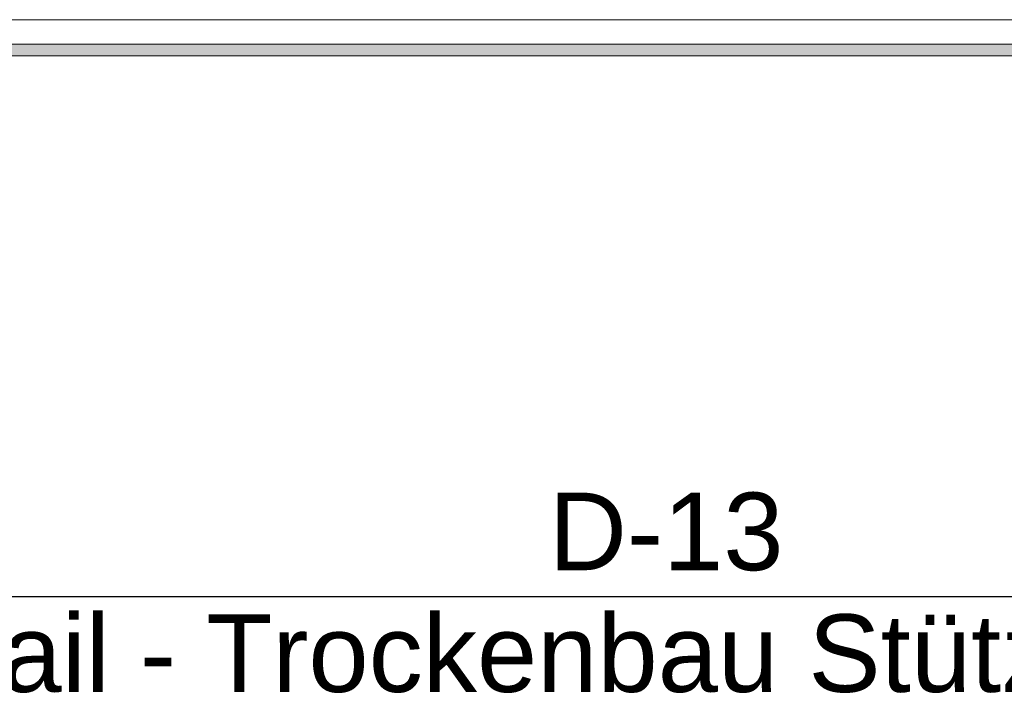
# Model space of a CAD drawing. Header units: metres. Extents: x -3.6 to 84.5, y -11 to 16.8.
# Tile 34 of 161: x 1.397 to 2.476, y 12.252 to 12.99. Entities that reach past the tile are written whole.
import ezdxf

# ---------------------------------------------------------------- set-up
doc = ezdxf.new("R2010")
doc.units = ezdxf.units.M
doc.header["$MEASUREMENT"] = 0
doc.layers.add('208 - Marker.Detail', color=7, linetype='Continuous')
doc.layers.add('Neubau_653 - Abdeckung.TB Verkofferung', color=7, linetype='Continuous')
doc.styles.add('ERSTELLTER_STIL_2', font='txt')

msp = doc.modelspace()

# ---------------------------------------------------------------- hatches: boundary and pattern name
at = {"layer": 'Neubau_653 - Abdeckung.TB Verkofferung', "linetype": 'Continuous', "lineweight": 0, "true_color": 0x000000}
h = msp.add_hatch(dxfattribs=at)
h.set_pattern_fill('Gips_0001', color=18, style=0, pattern_type=2)
h.set_pattern_definition([(45, (0, 0), (-0.01767767, 0.01767767), [0, -0.025])])
h.paths.add_polyline_path([(0.7025, 12.9505), (4.2575, 12.9505), (4.2575, 12.963), (0.7025, 12.963)])

# ---------------------------------------------------------------- linework, layer by layer
at = {"layer": '208 - Marker.Detail', "color": 30, "linetype": 'Continuous', "lineweight": 25, "true_color": 0xff6e00}
msp.add_line((1.2276, 12.3579), (2.9776, 12.3579), dxfattribs=at)
at = {"layer": 'Neubau_653 - Abdeckung.TB Verkofferung', "color": 1, "linetype": 'Continuous', "lineweight": 5}
for p, q in [((4.2575, 12.99), (0.7025, 12.99)), ((4.2575, 12.963), (0.7025, 12.963)), ((4.2575, 12.9505), (0.7025, 12.9505))]:
    msp.add_line(p, q, dxfattribs=at)
at = {"layer": 'Neubau_653 - Abdeckung.TB Verkofferung', "color": 1, "linetype": 'Continuous', "lineweight": 9}
msp.add_line((0.7025, 12.9505), (11.24, 12.9505), dxfattribs=at)

# ---------------------------------------------------------------- texts
at = {"layer": '208 - Marker.Detail', "color": 30, "lineweight": 25, "true_color": 0xff6e00, "char_height": 0.085, "style": 'ERSTELLTER_STIL_2'}
for s, insert, attachment_point in [('\\A1;{\\pql;\\fArial|b0|i0|c0|p38;D-13}', (1.9767, 12.3856), 7), ('\\A1;{\\pql;\\fArial|b0|i0|c0|p38;Detail - Trockenbau Stütze Achse 1}', (1.1922, 12.3384), 1)]:
    msp.add_mtext(s, dxfattribs=dict(at, insert=insert, attachment_point=attachment_point))

doc.saveas('drawing.dxf')
